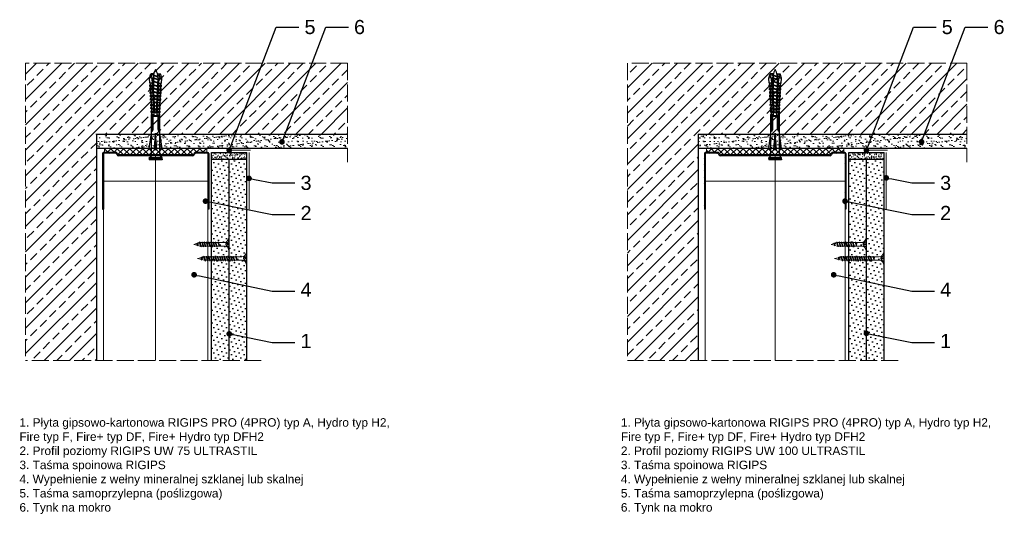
# Model space of a CAD drawing. Header units: millimetres. Extents: x 1963 to 3093, y 411 to 1406.
# Tile 2 of 3: x 2397 to 3093, y 411 to 761. Entities that reach past the tile are written whole.
import ezdxf
from ezdxf import colors
from ezdxf.entities.mleader import LeaderData, LeaderLine
from ezdxf.math import Vec2, Vec3

# ---------------------------------------------------------------- set-up
doc = ezdxf.new("R2010")
doc.units = ezdxf.units.MM
doc.linetypes.add('ACAD_ISO02W100', pattern=[15, 12, -3])
for name, color, linetype, lineweight in [('_ISOVER WELNA', 7, 'BATTING', 9), ('_RIGIPS AKCESORIA', 7, 'Continuous', 18), ('_RIGIPS G-K', 7, 'Continuous', 25), ('_RIGIPS PROFIL', 7, 'Continuous', 18), ('KRESKOWANIE', 7, 'Continuous', 9), ('OPISY', 7, 'Continuous', 9), ('PRZERYWANA', 7, 'ACAD_ISO02W100', 9)]:
    doc.layers.add(name, color=color, linetype=linetype, lineweight=lineweight)
doc.styles.get("Standard").update_dxf_attribs({"font": 'arial.ttf'})
doc.linetypes.add('BATTING', pattern='A,0.00254,-2.54,[134,ltypeshp.shx,S=2.54,R=0,X=-2.54,Y=0],-5.08,[134,ltypeshp.shx,S=2.54,R=180,X=2.54,Y=0],-2.54', length=10.16254)
pattern_1 = [(225, (-108.0073, -338.8293), (1.122532, -3.367596), [0, -3.175])]
pattern_2 = [(225, (3.9, -338.8293), (1.122532, -3.367596), [0, -3.175])]

# ---------------------------------------------------------------- blocks, each defined once
blk = doc.blocks.new('UW 75 ULTRASTIL')
h = blk.add_hatch()
h.set_pattern_fill('ANSI31', color=256, scale=0.5, style=0)
h.paths.add_polyline_path([(-11.93, 0.56), (-11.6, 1.24, -0.286951), (-10.7, 1.8), (10.18, 1.8), (41.3, 1.8, -0.286951), (42.2, 1.24), (42.53, 0.56, 0.286951), (43.43, 0), (52, 0, 0.414214), (52.8, 0.8), (52.8, 40), (52.25, 40), (52.25, 0.8, -0.414214), (52, 0.55), (43.77, 0.55, -0.286951), (42.87, 1.11), (42.54, 1.79, 0.286951), (41.64, 2.35), (-11.04, 2.35, 0.286951), (-11.94, 1.79), (-12.27, 1.11, -0.286951), (-13.17, 0.55), (-21.4, 0.55, -0.414214), (-21.65, 0.8), (-21.65, 40), (-22.2, 40), (-22.2, 0.8, 0.414214), (-21.4, 0), (-12.83, 0, 0.286951)])
for p, q in [((-22.2, 0.8), (-22.2, 40)), ((-22.2, 40), (-21.65, 40)), ((-21.65, 0.8), (-21.65, 40)), ((52.25, 0.8), (52.25, 40)), ((52.8, 40), (52.25, 40)), ((52.8, 0.8), (52.8, 40)), ((-21.4, 0.55), (-13.17, 0.55)), ((-21.4, 0), (-12.83, 0)), ((-12.27, 1.11), (-11.94, 1.79)), ((-11.93, 0.56), (-11.6, 1.24)), ((-11.04, 2.35), (41.64, 2.35)), ((-10.7, 1.8), (41.3, 1.8)), ((42.53, 0.56), (42.2, 1.24)), ((42.87, 1.11), (42.54, 1.79)), ((43.43, 0), (52, 0)), ((43.77, 0.55), (52, 0.55))]:
    blk.add_line(p, q)
for centre, radius, start, end in [((-21.4, 0.8), 0.8, 180, 270), ((-21.4, 0.8), 0.25, 180, 270), ((-13.17, 1.55), 1, 270, 334.04349), ((-12.83, 1), 1, 270, 334.04349), ((-11.04, 1.35), 1, 90, 154.04349), ((-10.7, 0.8), 1, 90, 154.04349), ((41.3, 0.8), 1, 25.95651, 90), ((41.64, 1.35), 1, 25.95651, 90), ((43.43, 1), 1, 205.95651, 270), ((43.77, 1.55), 1, 205.95651, 270), ((52, 0.8), 0.8, 270, 0), ((52, 0.8), 0.25, 270, 0)]:
    blk.add_arc(centre, radius, start, end)
blk = doc.blocks.new('UW 100 ULTRASTIL')
h = blk.add_hatch()
h.set_pattern_fill('ANSI31', color=256, scale=0.5, style=0)
h.paths.add_polyline_path([(166.82, 2.35), (89.14, 2.35, 0.286951), (88.24, 1.79), (87.91, 1.11, -0.286951), (87.01, 0.55), (78.78, 0.55, -0.414214), (78.53, 0.8), (78.53, 40), (77.98, 40), (77.98, 0.8, 0.414214), (78.78, 0), (87.35, 0, 0.286951), (88.25, 0.56), (88.58, 1.24, -0.286951), (89.48, 1.8), (166.48, 1.8, -0.286951), (167.38, 1.24), (167.71, 0.56, 0.286951), (168.61, 0), (177.18, 0, 0.414214), (177.98, 0.8), (177.98, 40), (177.43, 40), (177.43, 0.8, -0.414214), (177.18, 0.55), (168.95, 0.55, -0.286951), (168.05, 1.11), (167.72, 1.79, 0.286951)])
for p, q in [((77.98, 0.8), (77.98, 40)), ((77.98, 40), (78.53, 40)), ((78.53, 0.8), (78.53, 40)), ((177.43, 0.8), (177.43, 40)), ((177.98, 40), (177.43, 40)), ((177.98, 0.8), (177.98, 40)), ((78.78, 0.55), (87.01, 0.55)), ((78.78, 0), (87.35, 0)), ((87.91, 1.11), (88.24, 1.79)), ((88.25, 0.56), (88.58, 1.24)), ((89.14, 2.35), (166.82, 2.35)), ((89.48, 1.8), (166.48, 1.8)), ((167.71, 0.56), (167.38, 1.24)), ((168.05, 1.11), (167.72, 1.79)), ((168.61, 0), (177.18, 0)), ((168.95, 0.55), (177.18, 0.55))]:
    blk.add_line(p, q)
for centre, radius, start, end in [((78.78, 0.8), 0.8, 180, 270), ((78.78, 0.8), 0.25, 180, 270), ((87.01, 1.55), 1, 270, 334.04349), ((87.35, 1), 1, 270, 334.04349), ((89.14, 1.35), 1, 90, 154.04349), ((89.48, 0.8), 1, 90, 154.04349), ((166.48, 0.8), 1, 25.95651, 90), ((166.82, 1.35), 1, 25.95651, 90), ((168.61, 1), 1, 205.95651, 270), ((168.95, 1.55), 1, 205.95651, 270), ((177.18, 0.8), 0.8, 270, 0), ((177.18, 0.8), 0.25, 270, 0)]:
    blk.add_arc(centre, radius, start, end)
blk = doc.blocks.new('TN 25')
at = {"layer": '_RIGIPS AKCESORIA'}
for p, q in [((0, -0.84), (0, 7.16)), ((0, 7.16), (0.46, 7.16)), ((0.46, 7.16), (0.46, 4.78)), ((0.46, 4.78), (0, 4.78)), ((0, 3.5), (1.77, 3.5)), ((0, 2.83), (1.77, 2.83)), ((0.46, 1.64), (0, 1.64)), ((0.46, -0.84), (0.46, 1.64)), ((1.77, 3.5), (1.77, 4.2)), ((1.77, 2.83), (1.77, 2.18)), ((3.02, 4.46), (8.47, 4.46)), ((7.49, 2.01), (3.55, 2.01)), ((7.12, 4.46), (7.12, 3.18)), ((8.03, 2.01), (7.12, 4.46)), ((7.12, 3.18), (7.65, 1.53)), ((7.65, 1.53), (8.03, 2.01)), ((9.41, 2.01), (8.03, 2.01)), ((8.47, 4.46), (8.79, 5)), ((9.61, 1.51), (8.47, 4.46)), ((8.79, 5), (9.93, 2.01)), ((9, 4.46), (10.1, 4.46)), ((9.93, 2.01), (9.61, 1.51)), ((11.04, 2.01), (9.93, 2.01)), ((10.1, 4.46), (10.41, 5)), ((11.23, 1.51), (10.1, 4.46)), ((10.41, 5), (11.56, 2.01)), ((10.62, 4.46), (11.67, 4.46)), ((11.56, 2.01), (11.23, 1.51)), ((12.61, 2.01), (11.56, 2.01)), ((11.67, 4.46), (11.99, 5)), ((12.81, 1.51), (11.67, 4.46)), ((11.99, 5), (13.14, 2.01)), ((12.2, 4.46), (13.21, 4.46)), ((13.14, 2.01), (12.81, 1.51)), ((14.15, 2.01), (13.14, 2.01)), ((13.21, 4.46), (13.52, 5)), ((14.34, 1.51), (13.21, 4.46)), ((13.52, 5), (14.67, 2.01)), ((13.73, 4.46), (14.8, 4.46)), ((14.67, 2.01), (14.34, 1.51)), ((15.74, 2.01), (14.67, 2.01)), ((14.8, 4.46), (15.12, 5)), ((15.94, 1.51), (14.8, 4.46)), ((15.12, 5), (16.26, 2.01)), ((15.33, 4.46), (16.42, 4.46)), ((16.26, 2.01), (15.94, 1.51)), ((17.36, 2.01), (16.26, 2.01)), ((16.42, 4.46), (16.73, 5)), ((17.55, 1.51), (16.42, 4.46)), ((16.73, 5), (17.88, 2.01)), ((16.94, 4.46), (17.99, 4.46)), ((17.88, 2.01), (17.55, 1.51)), ((18.93, 2.01), (17.88, 2.01)), ((17.99, 4.46), (18.31, 5)), ((19.13, 1.51), (17.99, 4.46)), ((18.31, 5), (19.45, 2.01)), ((18.52, 4.46), (19.68, 4.46)), ((19.45, 2.01), (19.13, 1.51)), ((19.45, 2.01), (20.62, 2.01)), ((19.68, 4.46), (20, 5)), ((20.82, 1.51), (19.68, 4.46)), ((20, 5), (21.14, 2.01)), ((20.21, 4.46), (20.7, 4.46)), ((20.7, 4.46), (22.28, 3.98)), ((21.14, 2.01), (20.82, 1.51)), ((21.14, 2.01), (21.81, 2.12)), ((21.85, 1.83), (21.67, 3.28)), ((21.67, 3.28), (22.14, 2.4)), ((22.14, 2.4), (21.85, 1.83)), ((22.7, 2.36), (22.14, 2.4)), ((22.28, 3.98), (22.56, 4.37)), ((22.7, 2.36), (22.28, 3.98)), ((22.56, 4.37), (23.03, 2.71)), ((23.03, 2.71), (22.7, 2.36)), ((22.71, 3.85), (25, 3.24)), ((25, 3.24), (23.03, 2.71)), ((0, -0.84), (0.46, -0.84))]:
    blk.add_line(p, q, dxfattribs=at)
for centre, major_axis, ratio, start_param, end_param in [((3.09, 7.67), (0.17, 3.2), 0.826134, 1.773653, 3.180586), ((-0.04, 0.9), (0, 3.93), 0.848176, -0.720942, -0.151112), ((3.37, -1.57), (0.28, 3.57), 0.832181, 0.035984, 1.430787), ((-2.73, 15.91), (0, 14.76), 0.848176, 3.399396, 3.475072), ((0.59, 4.62), (0, 2.81), 0.848176, 3.475072, 3.862535), ((1.66, 3.18), (0, 0.895), 0.848176, -1.552777, -0.720942), ((1.66, 3.18), (0, 0.895), 0.848176, 3.862535, 4.730408)]:
    blk.add_ellipse(centre, major_axis=major_axis, ratio=ratio, start_param=start_param, end_param=end_param, dxfattribs=at)
blk = doc.blocks.new('TN 35')
at = {"layer": '_RIGIPS AKCESORIA'}
for p, q in [((0, -0.84), (0, 7.16)), ((0, 7.16), (0.46, 7.16)), ((0.46, 7.16), (0.46, 4.78)), ((0.46, 4.78), (0, 4.78)), ((0, 3.5), (1.77, 3.5)), ((0, 2.83), (1.77, 2.83)), ((0.46, 1.64), (0, 1.64)), ((0.46, -0.84), (0.46, 1.64)), ((1.77, 3.5), (1.77, 4.2)), ((1.77, 2.83), (1.77, 2.18)), ((3.02, 4.46), (8.47, 4.46)), ((7.49, 2.01), (3.55, 2.01)), ((7.12, 4.46), (7.12, 3.18)), ((8.03, 2.01), (7.12, 4.46)), ((7.12, 3.18), (7.65, 1.53)), ((7.65, 1.53), (8.03, 2.01)), ((9.41, 2.01), (8.03, 2.01)), ((8.47, 4.46), (8.79, 5)), ((9.61, 1.51), (8.47, 4.46)), ((8.79, 5), (9.93, 2.01)), ((9, 4.46), (10.1, 4.46)), ((9.93, 2.01), (9.61, 1.51)), ((11.04, 2.01), (9.93, 2.01)), ((10.1, 4.46), (10.41, 5)), ((11.23, 1.51), (10.1, 4.46)), ((10.41, 5), (11.56, 2.01)), ((10.62, 4.46), (11.67, 4.46)), ((11.56, 2.01), (11.23, 1.51)), ((12.61, 2.01), (11.56, 2.01)), ((11.67, 4.46), (11.99, 5)), ((12.81, 1.51), (11.67, 4.46)), ((11.99, 5), (13.14, 2.01)), ((12.2, 4.46), (13.21, 4.46)), ((13.14, 2.01), (12.81, 1.51)), ((14.15, 2.01), (13.14, 2.01)), ((13.21, 4.46), (13.52, 5)), ((14.34, 1.51), (13.21, 4.46)), ((13.52, 5), (14.67, 2.01)), ((13.73, 4.46), (14.8, 4.46)), ((14.67, 2.01), (14.34, 1.51)), ((15.74, 2.01), (14.67, 2.01)), ((14.8, 4.46), (15.12, 5)), ((15.94, 1.51), (14.8, 4.46)), ((15.12, 5), (16.26, 2.01)), ((15.33, 4.46), (16.42, 4.46)), ((16.26, 2.01), (15.94, 1.51)), ((17.36, 2.01), (16.26, 2.01)), ((16.42, 4.46), (16.73, 5)), ((17.55, 1.51), (16.42, 4.46)), ((16.73, 5), (17.88, 2.01)), ((16.94, 4.46), (17.99, 4.46)), ((17.88, 2.01), (17.55, 1.51)), ((18.93, 2.01), (17.84, 2.01)), ((17.99, 4.46), (18.31, 5)), ((19.13, 1.51), (17.99, 4.46)), ((18.31, 5), (19.45, 2.01)), ((18.52, 4.46), (19.57, 4.46)), ((19.45, 2.01), (19.13, 1.51)), ((20.51, 2.01), (19.41, 2.01)), ((19.57, 4.46), (19.88, 5)), ((20.7, 1.51), (19.57, 4.46)), ((19.88, 5), (21.03, 2.01)), ((20.09, 4.46), (21.14, 4.46)), ((21.03, 2.01), (20.7, 1.51)), ((22.08, 2.01), (20.99, 2.01)), ((21.14, 4.46), (21.46, 5)), ((22.28, 1.51), (21.14, 4.46)), ((21.46, 5), (22.6, 2.01)), ((21.67, 4.46), (22.72, 4.46)), ((22.6, 2.01), (22.28, 1.51)), ((23.66, 2.01), (22.56, 2.01)), ((22.72, 4.46), (23.03, 5)), ((23.85, 1.51), (22.72, 4.46)), ((23.03, 5), (24.18, 2.01)), ((23.24, 4.46), (24.29, 4.46)), ((24.18, 2.01), (23.85, 1.51)), ((25.23, 2.01), (24.14, 2.01)), ((24.29, 4.46), (24.61, 5)), ((25.43, 1.51), (24.29, 4.46)), ((24.61, 5), (25.75, 2.01)), ((24.81, 4.46), (25.87, 4.46)), ((25.75, 2.01), (25.43, 1.51)), ((26.81, 2.01), (25.71, 2.01)), ((25.87, 4.46), (26.18, 5)), ((27, 1.51), (25.87, 4.46)), ((26.18, 5), (27.33, 2.01)), ((26.39, 4.46), (27.44, 4.46)), ((27.33, 2.01), (27, 1.51)), ((28.38, 2.01), (27.33, 2.01)), ((27.44, 4.46), (27.76, 5)), ((28.58, 1.51), (27.44, 4.46)), ((27.76, 5), (28.9, 2.01)), ((27.96, 4.46), (29.13, 4.46)), ((28.9, 2.01), (28.58, 1.51)), ((28.9, 2.01), (30.07, 2.01)), ((29.13, 4.46), (29.45, 5)), ((30.27, 1.51), (29.13, 4.46)), ((29.45, 5), (30.59, 2.01)), ((29.65, 4.46), (30.15, 4.46)), ((30.15, 4.46), (31.73, 3.98)), ((30.59, 2.01), (30.27, 1.51)), ((30.59, 2.01), (31.26, 2.12)), ((31.3, 1.83), (31.12, 3.28)), ((31.12, 3.28), (31.59, 2.4)), ((31.59, 2.4), (31.3, 1.83)), ((32.15, 2.36), (31.59, 2.4)), ((31.73, 3.98), (32.01, 4.37)), ((32.15, 2.36), (31.73, 3.98)), ((32.01, 4.37), (32.48, 2.71)), ((32.48, 2.71), (32.15, 2.36)), ((32.16, 3.85), (35, 3.24)), ((35, 3.24), (32.48, 2.71)), ((0, -0.84), (0.46, -0.84))]:
    blk.add_line(p, q, dxfattribs=at)
for centre, major_axis, ratio, start_param, end_param in [((3.09, 7.67), (0.17, 3.2), 0.826134, 1.773653, 3.180586), ((-0.04, 0.9), (0, 3.93), 0.848176, -0.720942, -0.151112), ((3.37, -1.57), (0.28, 3.57), 0.832181, 0.035984, 1.430787), ((-2.73, 15.91), (0, 14.76), 0.848176, 3.399396, 3.475072), ((0.59, 4.62), (0, 2.81), 0.848176, 3.475072, 3.862535), ((1.66, 3.18), (0, 0.895), 0.848176, -1.552777, -0.720942), ((1.66, 3.18), (0, 0.895), 0.848176, 3.862535, 4.730408)]:
    blk.add_ellipse(centre, major_axis=major_axis, ratio=ratio, start_param=start_param, end_param=end_param, dxfattribs=at)
blk = doc.blocks.new('kolek rozprezny komplet 60')
for p, q in [((390.66, 217.01), (390.76, 218.91)), ((393.15, 216.88), (390.66, 217.01)), ((393.75, 218.75), (390.71, 217.96)), ((393.81, 219.85), (390.76, 218.91)), ((391.67, 216.95), (392.67, 216.95)), ((392.67, 216.95), (391.67, 213.95)), ((392.67, 216.95), (392.07, 213.95)), ((393.07, 216.95), (392.07, 213.95)), ((392.67, 216.95), (393.04, 217.45)), ((393.07, 216.95), (393.04, 217.45)), ((393.07, 216.95), (394.67, 216.95)), ((394.67, 216.95), (393.67, 213.95)), ((393.68, 217.35), (393.81, 219.85)), ((417.38, 216.11), (393.68, 217.35)), ((420.47, 216.55), (393.71, 217.95)), ((397.41, 219.66), (393.81, 219.85)), ((394.67, 216.95), (394.07, 213.95)), ((395.07, 216.95), (394.07, 213.95)), ((394.67, 216.95), (394.92, 217.29)), ((395.07, 216.95), (395.05, 217.28)), ((395.07, 216.95), (397.07, 216.95)), ((397.07, 216.95), (396.07, 213.95)), ((397.07, 216.95), (396.47, 213.95)), ((397.47, 216.95), (396.47, 213.95)), ((397.07, 216.95), (397.23, 217.17)), ((397.31, 217.76), (397.41, 219.66)), ((397.47, 216.95), (397.46, 217.16)), ((397.47, 216.95), (399.47, 216.95)), ((397.67, 217.14), (397.71, 217.74)), ((399, 219.58), (397.82, 218.98)), ((398.47, 217.1), (398.5, 217.7)), ((399.47, 216.95), (398.47, 213.95)), ((399.47, 216.95), (398.87, 213.95)), ((399.87, 216.95), (398.87, 213.95)), ((398.9, 217.68), (399, 219.58)), ((399.8, 219.54), (399, 219.58)), ((399.47, 216.95), (399.55, 217.05)), ((399.7, 217.64), (399.8, 219.54)), ((399.87, 216.95), (399.87, 217.03)), ((399.87, 216.95), (401.38, 216.95)), ((400.07, 217.02), (400.1, 217.62)), ((401.4, 219.45), (400.22, 218.85)), ((400.87, 216.98), (400.9, 217.58)), ((401.87, 216.92), (400.87, 213.95)), ((401.87, 216.92), (401.27, 213.95)), ((402.26, 216.9), (401.27, 213.95)), ((401.3, 217.56), (401.4, 219.45)), ((402.2, 219.41), (401.4, 219.45)), ((402.1, 217.51), (402.2, 219.41)), ((402.47, 216.89), (402.5, 217.49)), ((403.8, 219.33), (402.61, 218.72)), ((403.27, 216.85), (403.3, 217.45)), ((404.22, 216.8), (403.31, 214.05)), ((403.7, 217.43), (403.8, 219.33)), ((404.24, 216.8), (403.7, 214.07)), ((404.62, 216.78), (403.72, 214.07)), ((404.6, 219.29), (403.8, 219.33)), ((404.5, 217.39), (404.6, 219.29)), ((404.86, 216.77), (404.9, 217.37)), ((406.19, 219.2), (405.01, 218.6)), ((405.66, 216.73), (405.69, 217.32)), ((406.58, 216.68), (405.75, 214.18)), ((406.09, 217.3), (406.19, 219.2)), ((406.62, 216.68), (406.12, 214.2)), ((406.98, 216.66), (406.16, 214.2)), ((406.99, 219.16), (406.19, 219.2)), ((406.89, 217.26), (406.99, 219.16)), ((407.26, 216.64), (407.29, 217.24)), ((408.59, 219.08), (407.41, 218.47)), ((408.06, 216.6), (408.09, 217.2)), ((408.94, 216.55), (408.19, 214.31)), ((408.49, 217.18), (408.59, 219.08)), ((408.99, 216.55), (408.55, 214.33)), ((409.39, 219.03), (408.59, 219.08)), ((409.34, 216.53), (408.6, 214.33)), ((409.29, 217.14), (409.39, 219.03)), ((409.66, 216.52), (409.69, 217.12)), ((410.99, 218.95), (409.8, 218.35)), ((410.46, 216.47), (410.49, 217.07)), ((411.3, 216.43), (410.64, 214.44)), ((410.89, 217.05), (410.99, 218.95)), ((411.37, 216.43), (410.98, 214.45)), ((411.69, 216.41), (411.04, 214.46)), ((412.59, 218.87), (411.4, 218.26)), ((412.05, 216.39), (412.09, 216.99)), ((412.49, 216.97), (412.59, 218.87)), ((413.38, 218.82), (412.59, 218.87)), ((412.85, 216.35), (412.89, 216.95)), ((413.66, 216.31), (413.08, 214.56)), ((413.28, 216.93), (413.38, 218.82)), ((413.75, 216.3), (413.4, 214.58)), ((414.05, 216.29), (413.49, 214.58)), ((414.98, 218.74), (413.8, 218.14)), ((414.45, 216.27), (414.48, 216.86)), ((414.88, 216.84), (414.98, 218.74)), ((415.78, 218.7), (414.98, 218.74)), ((415.25, 216.22), (415.28, 216.82)), ((416.02, 216.18), (415.52, 214.69)), ((415.68, 216.8), (415.78, 218.7)), ((416.12, 216.18), (415.83, 214.71)), ((416.41, 216.16), (415.93, 214.71)), ((417.38, 218.62), (416.2, 218.01)), ((417.28, 216.72), (417.38, 218.62)), ((418.18, 218.57), (417.38, 218.62)), ((418.08, 216.68), (418.18, 218.57)), ((419.78, 218.49), (418.59, 217.89)), ((419.68, 216.59), (419.78, 218.49)), ((430.17, 217.15), (419.71, 217.15)), ((431.37, 217.95), (419.75, 217.95)), ((448.67, 218.45), (419.77, 218.45)), ((420.47, 217.15), (420.47, 213.75)), ((420.67, 217.15), (420.67, 213.75)), ((420.87, 217.15), (420.87, 213.75)), ((443.47, 219.95), (432.8, 218.45)), ((444.34, 216.37), (432.8, 215.45)), ((443.47, 218.45), (443.47, 219.95)), ((443.47, 219.95), (444.34, 218.45)), ((444.34, 216.37), (443.47, 215.45)), ((444.34, 214.53), (444.34, 216.37)), ((450.17, 219.95), (448.67, 218.45)), ((448.67, 218.45), (448.67, 212.45)), ((448.67, 216.95), (448.67, 213.95)), ((450.17, 219.95), (450.17, 210.95)), ((450.67, 219.95), (450.17, 219.95)), ((450.67, 219.95), (450.67, 210.95)), ((450.67, 219.35), (451.17, 219.95)), ((451.17, 219.95), (451.67, 219.95)), ((451.17, 219.95), (451.17, 210.95)), ((451.67, 219.95), (451.67, 210.95)), ((393.15, 214.02), (390.66, 213.89)), ((390.66, 213.89), (390.76, 211.99)), ((393.75, 212.15), (390.71, 212.94)), ((393.81, 211.05), (390.76, 211.99)), ((391.67, 213.95), (391.71, 213.45)), ((391.71, 213.45), (392.07, 213.95)), ((392.07, 213.95), (393.67, 213.95)), ((393.67, 213.95), (393.7, 213.55)), ((417.38, 214.79), (393.68, 213.55)), ((393.68, 213.55), (393.81, 211.05)), ((420.47, 214.35), (393.71, 212.95)), ((393.78, 213.55), (394.07, 213.95)), ((397.41, 211.24), (393.81, 211.05)), ((394.07, 213.95), (396.07, 213.95)), ((396.07, 213.95), (396.09, 213.67)), ((396.28, 213.68), (396.47, 213.95)), ((396.47, 213.95), (398.47, 213.95)), ((397.31, 213.14), (397.41, 211.24)), ((397.67, 213.76), (397.71, 213.16)), ((399, 211.32), (397.82, 211.93)), ((398.47, 213.95), (398.48, 213.8)), ((398.47, 213.8), (398.5, 213.2)), ((398.77, 213.81), (398.87, 213.95)), ((398.87, 213.95), (400.87, 213.95)), ((398.9, 213.22), (399, 211.32)), ((399.8, 211.36), (399, 211.32)), ((399.7, 213.26), (399.8, 211.36)), ((400.07, 213.88), (400.1, 213.28)), ((401.4, 211.45), (400.22, 212.05)), ((400.87, 213.95), (400.88, 213.92)), ((400.87, 213.92), (400.9, 213.32)), ((401.27, 213.95), (401.38, 213.95)), ((401.27, 213.94), (401.27, 213.95)), ((401.3, 213.35), (401.4, 211.45)), ((402.2, 211.49), (401.4, 211.45)), ((402.1, 213.39), (402.2, 211.49)), ((402.47, 214.01), (402.5, 213.41)), ((403.8, 211.57), (402.61, 212.18)), ((403.27, 214.05), (403.3, 213.45)), ((403.7, 213.47), (403.8, 211.57)), ((404.6, 211.62), (403.8, 211.57)), ((404.5, 213.51), (404.6, 211.62)), ((404.86, 214.13), (404.9, 213.53)), ((406.19, 211.7), (405.01, 212.3)), ((405.66, 214.17), (405.69, 213.58)), ((406.09, 213.6), (406.19, 211.7)), ((406.99, 211.74), (406.19, 211.7)), ((406.89, 213.64), (406.99, 211.74)), ((407.26, 214.26), (407.29, 213.66)), ((408.59, 211.82), (407.41, 212.43)), ((408.06, 214.3), (408.09, 213.7)), ((408.49, 213.72), (408.59, 211.82)), ((409.39, 211.87), (408.59, 211.82)), ((409.29, 213.76), (409.39, 211.87)), ((409.66, 214.38), (409.69, 213.79)), ((410.99, 211.95), (409.8, 212.55)), ((410.46, 214.43), (410.49, 213.83)), ((410.89, 213.85), (410.99, 211.95)), ((412.59, 212.03), (411.4, 212.64)), ((412.05, 214.51), (412.09, 213.91)), ((412.49, 213.93), (412.59, 212.03)), ((413.38, 212.08), (412.59, 212.03)), ((412.85, 214.55), (412.89, 213.95)), ((413.28, 213.97), (413.38, 212.08)), ((414.98, 212.16), (413.8, 212.76)), ((414.45, 214.64), (414.48, 214.04)), ((414.88, 214.06), (414.98, 212.16)), ((415.78, 212.2), (414.98, 212.16)), ((415.25, 214.68), (415.28, 214.08)), ((415.68, 214.1), (415.78, 212.2)), ((417.38, 212.29), (416.2, 212.89)), ((417.28, 214.18), (417.38, 212.29)), ((418.18, 212.33), (417.38, 212.29)), ((418.22, 215.58), (418.01, 214.95)), ((418.08, 214.22), (418.18, 212.33)), ((419.78, 212.41), (418.59, 213.01)), ((419.68, 214.31), (419.78, 212.41)), ((430.17, 213.75), (419.71, 213.75)), ((431.37, 212.95), (419.75, 212.95)), ((448.67, 212.45), (419.77, 212.45)), ((432.8, 215.45), (443.47, 215.45)), ((444.34, 214.53), (432.8, 215.45)), ((443.47, 210.95), (432.8, 212.45)), ((444.34, 214.53), (443.47, 215.45)), ((443.47, 212.45), (443.47, 210.95)), ((443.47, 210.95), (444.34, 212.45)), ((450.17, 210.95), (448.67, 212.45)), ((450.67, 210.95), (450.17, 210.95)), ((450.67, 211.55), (451.17, 210.95)), ((451.17, 210.95), (451.67, 210.95))]:
    blk.add_line(p, q)
for centre, radius, start, end in [((393.41, 206.24), 10.85, 99.20383, 121.90826), ((393.65, 216.85), 0.5, 87, 177), ((397.68, 219.24), 0.3, 177, 297), ((400.08, 219.12), 0.3, 177, 297), ((402.48, 218.99), 0.3, 177, 297), ((404.87, 218.87), 0.3, 177, 297), ((407.27, 218.74), 0.3, 177, 297), ((409.67, 218.61), 0.3, 177, 297), ((411.27, 218.53), 0.3, 177, 297), ((413.66, 218.41), 0.3, 177, 297), ((416.06, 218.28), 0.3, 177, 297), ((417.55, 215.45), 0.682, 255.86037, 104.13858), ((418.46, 218.15), 0.3, 177, 297), ((422.67, 216.95), 1, 90, 168.46304), ((430.17, 218.45), 1.3, 270, 0), ((393.41, 224.66), 10.85, 238.09174, 260.79617), ((393.65, 214.05), 0.5, 183, 273), ((397.68, 211.66), 0.3, 63, 183), ((400.08, 211.78), 0.3, 63, 183), ((402.48, 211.91), 0.3, 63, 183), ((404.87, 212.03), 0.3, 63, 183), ((407.27, 212.16), 0.3, 63, 183), ((409.67, 212.29), 0.3, 63, 183), ((411.27, 212.37), 0.3, 63, 183), ((413.66, 212.5), 0.3, 63, 183), ((416.06, 212.62), 0.3, 63, 183), ((418.46, 212.75), 0.3, 63, 183), ((422.67, 213.95), 1, 191.53696, 270), ((430.17, 212.45), 1.3, 0, 90)]:
    blk.add_arc(centre, radius, start, end)
blk = doc.blocks.new('_Dot')
at = {"color": 0, "linetype": 'ByBlock', "lineweight": -2}
blk.add_line((-0.5, 0), (-1, 0), dxfattribs=at)
at = {"color": 0, "linetype": 'ByBlock', "const_width": 0.5}
blk.add_lwpolyline([(-0.25, 0, 1), (0.25, 0, 1)], format="xyb", close=True, dxfattribs=at)

msp = doc.modelspace()

# ---------------------------------------------------------------- hatches: boundary and pattern name
at = {"layer": '_RIGIPS G-K'}
h = msp.add_hatch(dxfattribs=at)
h.set_pattern_fill('AR-SAND', color=256, scale=0.05, angle=180, style=0)
h.set_pattern_definition([(217.5, (4445.5426, 1793.3063), (0.0800016, -2.4470662), [0, -1.9304, 0, -2.159, 0, -2.06375]), (187.5, (4445.5426, 1793.3063), (-2.2476164, -3.5841255), [0, -1.0414, 0, -1.7399, 0, -0.66675]), (147.5, (4447.1047, 1793.3063), (-3.9549619, -0.007186), [0, -0.635, 0, -2.286, 0, -2.9845]), (137.5, (4447.1047, 1793.3063), (-3.8177823, -1.1146466), [0, -0.3175, 0, -1.4986, 0, -1.7145])])
h.paths.add_polyline_path([(2532.77, 662.24), (2557.77, 662.24), (2557.77, 667.24), (2532.77, 667.24)])
h = msp.add_hatch(dxfattribs=at)
h.set_pattern_fill('DOTS', color=256, scale=2, angle=225, style=0)
h.set_pattern_definition(pattern_1)
h.paths.add_polyline_path([(2532.77, 520.24), (2545.27, 520.24), (2545.27, 662.24), (2532.77, 662.24)])
h = msp.add_hatch(dxfattribs=at)
h.set_pattern_fill('DOTS', color=256, scale=2, angle=225, style=0)
h.set_pattern_definition(pattern_1)
h.paths.add_polyline_path([(2545.27, 520.24), (2557.77, 520.24), (2557.77, 662.24), (2545.27, 662.24)])
h = msp.add_hatch(dxfattribs=at)
h.set_pattern_fill('AR-SAND', color=256, scale=0.05, angle=180, style=0)
h.set_pattern_definition([(217.5, (5209.4498, 1793.3063), (0.0800016, -2.4470662), [0, -1.9304, 0, -2.159, 0, -2.06375]), (187.5, (5209.4498, 1793.3063), (-2.2476164, -3.5841255), [0, -1.0414, 0, -1.7399, 0, -0.66675]), (147.5, (5211.012, 1793.3063), (-3.9549619, -0.007186), [0, -0.635, 0, -2.286, 0, -2.9845]), (137.5, (5211.012, 1793.3063), (-3.8177823, -1.1146466), [0, -0.3175, 0, -1.4986, 0, -1.7145])])
h.paths.add_polyline_path([(2983.17, 662.24), (3008.17, 662.24), (3008.17, 667.24), (2983.17, 667.24)])
h = msp.add_hatch(dxfattribs=at)
h.set_pattern_fill('DOTS', color=256, scale=2, angle=225, style=0)
h.set_pattern_definition(pattern_2)
h.paths.add_polyline_path([(2983.17, 520.24), (2995.67, 520.24), (2995.67, 662.24), (2983.17, 662.24)])
h = msp.add_hatch(dxfattribs=at)
h.set_pattern_fill('DOTS', color=256, scale=2, angle=225, style=0)
h.set_pattern_definition(pattern_2)
h.paths.add_polyline_path([(2995.67, 520.24), (3008.17, 520.24), (3008.17, 662.24), (2995.67, 662.24)])
at = {"layer": 'KRESKOWANIE'}
h = msp.add_hatch(dxfattribs=at)
h.set_pattern_fill('ANSI33', color=256, scale=2, style=0)
h.set_pattern_definition([(45, (-111.907, -335.829), (-8.980256, 8.980256), []), (45, (-102.927, -335.829), (-8.980256, 8.980256), [6.35, -3.175])])
h.paths.add_polyline_path([(2628.87, 730.24), (2401.37, 730.24), (2401.37, 520.24), (2451.37, 520.24), (2451.37, 680.24), (2628.87, 680.24)])
h = msp.add_hatch(dxfattribs=at)
h.set_pattern_fill('ANSI33', color=256, scale=2, style=0)
h.set_pattern_definition([(45, (0, -335.829), (-8.980256, 8.980256), []), (45, (8.98, -335.829), (-8.980256, 8.980256), [6.35, -3.175])])
h.paths.add_polyline_path([(3066.77, 730.24), (2826.77, 730.24), (2826.77, 520.24), (2876.77, 520.24), (2876.77, 680.24), (3066.77, 680.24)])
h = msp.add_hatch(dxfattribs=at)
h.set_pattern_fill('AR-SAND', color=256, scale=0.1, style=0)
h.set_pattern_definition([(37.5, (-111.9073, -643.8902), (-0.160003, 4.8941324), [0, -3.8608, 0, -4.318, 0, -4.1275]), (7.5, (-111.907, -643.89), (4.495233, 7.168251), [0, -2.0828, 0, -3.4798, 0, -1.3335]), (327.5, (-115.0315, -643.8902), (7.909924, 0.014372), [0, -1.27, 0, -4.572, 0, -5.969]), (317.5, (-115.0315, -643.89), (7.635565, 2.229293), [0, -0.635, 0, -2.9972, 0, -3.429])])
h.paths.add_polyline_path([(2451.37, 680.24), (2451.37, 670.24), (2628.87, 670.24), (2628.87, 680.24)])
h = msp.add_hatch(dxfattribs=at)
h.set_pattern_fill('AR-SAND', color=256, scale=0.1, style=0)
h.set_pattern_definition([(37.5, (326, -643.8902), (-0.160003, 4.8941324), [0, -3.8608, 0, -4.318, 0, -4.1275]), (7.5, (326, -643.89), (4.495233, 7.168251), [0, -2.0828, 0, -3.4798, 0, -1.3335]), (327.5, (322.876, -643.8902), (7.909924, 0.014372), [0, -1.27, 0, -4.572, 0, -5.969]), (317.5, (322.876, -643.89), (7.635565, 2.229293), [0, -0.635, 0, -2.9972, 0, -3.429])])
h.paths.add_polyline_path([(2876.77, 680.24), (2876.77, 670.24), (3066.77, 670.24), (3066.77, 680.24)])
h = msp.add_hatch(dxfattribs=at)
h.set_pattern_fill('ANSI37', color=256, angle=270, style=0)
h.set_pattern_definition([(315, (4444.0426, 2104.3673), (2.245064, 2.245064), []), (45, (4444.0426, 2104.3673), (-2.245064, 2.245064), [])])
h.paths.add_polyline_path([(2457.17, 667.24), (2465.14, 667.24, -0.286951), (2466.04, 666.68), (2466.37, 666, 0.286951), (2467.27, 665.44), (2519.27, 665.44, 0.286951), (2520.17, 666), (2520.49, 666.68, -0.286951), (2521.39, 667.24), (2529.37, 667.24), (2529.37, 670.24), (2457.17, 670.24)])
h = msp.add_hatch(dxfattribs=at)
h.set_pattern_fill('ANSI37', color=256, angle=270, style=0)
h.set_pattern_definition([(315, (4881.9498, 2104.3673), (2.245064, 2.245064), []), (45, (4881.9498, 2104.3673), (-2.245064, 2.245064), [])])
h.paths.add_polyline_path([(2891.45, 666.68), (2891.78, 666, 0.286951), (2892.68, 665.44), (2969.67, 665.44, 0.286951), (2970.57, 666), (2970.9, 666.68, -0.286951), (2971.8, 667.24), (2979.77, 667.24), (2979.77, 670.24), (2882.57, 670.24), (2882.57, 667.24), (2890.55, 667.24, -0.286951)])

# ---------------------------------------------------------------- linework, layer by layer
for p, q in [((2451.37, 680.24), (2451.37, 520.24)), ((2451.37, 680.24), (2628.87, 680.24)), ((2876.77, 680.24), (2876.77, 520.24)), ((2876.77, 680.24), (3066.77, 680.24)), ((2451.37, 670.24), (2628.87, 670.24)), ((2876.77, 670.24), (3066.77, 670.24))]:
    msp.add_line(p, q)
at = {"layer": '_ISOVER WELNA', "ltscale": 3.6}
msp.add_line((2493.27, 520.24), (2493.27, 664.89), dxfattribs=at)
at = {"layer": '_ISOVER WELNA', "ltscale": 4.8}
msp.add_line((2931.17, 520.24), (2931.17, 664.89), dxfattribs=at)
at = {"layer": '_RIGIPS AKCESORIA'}
for p, q in [((2545.27, 668.74), (2560.27, 668.74)), ((2995.67, 668.74), (3010.67, 668.74)), ((2559.27, 667.24), (2559.27, 627.24)), ((3009.67, 667.24), (3009.67, 627.24))]:
    msp.add_line(p, q, dxfattribs=at)
at = {"layer": '_RIGIPS G-K'}
for p, q in [((2532.77, 520.24), (2532.77, 667.24)), ((2532.77, 667.24), (2557.77, 667.24)), ((2557.77, 662.24), (2532.77, 662.24)), ((2545.27, 520.24), (2545.27, 662.24)), ((2557.77, 520.24), (2557.77, 667.24)), ((2983.17, 520.24), (2983.17, 667.24)), ((2983.17, 667.24), (3008.17, 667.24)), ((3008.17, 662.24), (2983.17, 662.24)), ((2995.67, 520.24), (2995.67, 662.24)), ((3008.17, 520.24), (3008.17, 667.24))]:
    msp.add_line(p, q, dxfattribs=at)
at = {"layer": '_RIGIPS PROFIL', "lineweight": 9}
for p, q in [((2456.37, 646.84), (2530.17, 646.84)), ((2456.37, 520.24), (2456.37, 646.84)), ((2530.17, 520.24), (2530.17, 646.84)), ((2881.77, 646.84), (2980.57, 646.84)), ((2881.77, 520.24), (2881.77, 646.84)), ((2980.57, 520.24), (2980.57, 646.84))]:
    msp.add_line(p, q, dxfattribs=at)
at = {"layer": 'KRESKOWANIE'}
for p, q in [((2457.17, 667.24), (2457.17, 670.24)), ((2529.37, 667.24), (2529.37, 670.24)), ((2882.57, 667.24), (2882.57, 670.24)), ((2979.77, 667.24), (2979.77, 670.24))]:
    msp.add_line(p, q, dxfattribs=at)
at = {"layer": 'PRZERYWANA'}
for p, q in [((2628.87, 730.24), (2401.37, 730.24)), ((2401.37, 730.24), (2401.37, 520.24)), ((2628.87, 730.24), (2628.87, 660.24)), ((3066.77, 730.24), (2826.77, 730.24)), ((2826.77, 730.24), (2826.77, 520.24)), ((3066.77, 730.24), (3066.77, 660.24)), ((3066.77, 730.24), (3066.77, 660.24)), ((3066.77, 730.24), (3066.77, 660.24)), ((2567.77, 520.24), (2401.37, 520.24)), ((3018.17, 520.24), (2826.77, 520.24))]:
    msp.add_line(p, q, dxfattribs=at)

# ---------------------------------------------------------------- block references
for name, p, rotation in [('kolek rozprezny komplet 60', (2277.82, 1113.56), 270), ('kolek rozprezny komplet 60', (2715.72, 1113.56), 270), ('UW 75 ULTRASTIL', (2508.57, 667.24), 180), ('UW 100 ULTRASTIL', (3059.15, 667.24), 180)]:
    msp.add_blockref(name, p, dxfattribs=dict(rotation=rotation))
at = {"layer": '_RIGIPS AKCESORIA', "rotation": 180}
for name, p in [('TN 25', (2545.27, 605.48)), ('TN 25', (2995.67, 605.48)), ('TN 35', (2557.77, 595.48)), ('TN 35', (3008.17, 595.48))]:
    msp.add_blockref(name, p, dxfattribs=at)

# ---------------------------------------------------------------- texts
at = {"char_height": 6, "attachment_point": 1}
for s, insert, width in [('1. Płyta gipsowo-kartonowa RIGIPS PRO (4PRO) typ A, Hydro typ H2, Fire typ F, Fire+ typ DF, Fire+ Hydro typ DFH2\\P2. Profil poziomy RIGIPS UW 75 ULTRASTIL\\P3. Taśma spoinowa RIGIPS\\P4. Wypełnienie z wełny mineralnej szklanej lub skalnej\\P5. Taśma samoprzylepna (poślizgowa)\\P6. Tynk na mokro', (2397.01, 479.39), 262.453), ('1. Płyta gipsowo-kartonowa RIGIPS PRO (4PRO) typ A, Hydro typ H2, Fire typ F, Fire+ typ DF, Fire+ Hydro typ DFH2\\P2. Profil poziomy RIGIPS UW 100 ULTRASTIL\\P3. Taśma spoinowa RIGIPS\\P4. Wypełnienie z wełny mineralnej szklanej lub skalnej\\P5. Taśma samoprzylepna (poślizgowa)\\P6. Tynk na mokro', (2822.12, 479.39), 264.3906)]:
    msp.add_mtext(s, dxfattribs=dict(at, insert=insert, width=width))

# ---------------------------------------------------------------- leaders
at = {"layer": 'OPISY'}
ml = msp.add_multileader_mtext('Standard', dxfattribs=at)
ml.set_content('5', color=256)
ml.set_leader_properties()
ml.set_arrow_properties(name='DOT')
ml.build(insert=Vec2(0, 0))
ctx = ml.context
ctx.base_point, ctx.char_height, ctx.landing_gap_size, ctx.plane_origin = Vec3(2594.5, 755.78), 10, 4, Vec3(2401.92, 899.44)
notes = []
notes.append((ctx, [(0, (1, 1, 0), (2578.5, 755.78), (1, 0), 16, [(0, [(2545.27, 668.74)], 0, [])])]))
ctx.mtext.insert, ctx.mtext.flow_direction = Vec3(2598.5, 760.87), 5
ml = msp.add_multileader_mtext('Standard', dxfattribs=at)
ml.set_content('6', color=256)
ml.set_leader_properties()
ml.set_arrow_properties(name='DOT')
ml.build(insert=Vec2(0, 0))
ctx = ml.context
ctx.base_point, ctx.char_height, ctx.landing_gap_size, ctx.plane_origin = Vec3(2629.5, 755.78), 10, 4, Vec3(2436.91, 899.44)
notes.append((ctx, [(0, (1, 1, 0), (2613.5, 755.78), (1, 0), 16, [(0, [(2582.58, 674.69)], 0, [])])]))
ctx.mtext.insert, ctx.mtext.flow_direction = Vec3(2633.5, 760.87), 5
ml = msp.add_multileader_mtext('Standard', dxfattribs=at)
ml.set_content('5', color=256)
ml.set_leader_properties()
ml.set_arrow_properties(name='DOT')
ml.build(insert=Vec2(0, 0))
ctx = ml.context
ctx.base_point, ctx.char_height, ctx.landing_gap_size, ctx.plane_origin = Vec3(3044.91, 755.78), 10, 4, Vec3(2852.32, 899.44)
notes.append((ctx, [(0, (1, 1, 0), (3028.91, 755.78), (1, 0), 16, [(0, [(2995.67, 668.74)], 0, [])])]))
ctx.mtext.insert, ctx.mtext.flow_direction = Vec3(3048.91, 760.87), 5
ml = msp.add_multileader_mtext('Standard', dxfattribs=at)
ml.set_content('6', color=256)
ml.set_leader_properties()
ml.set_arrow_properties(name='DOT')
ml.build(insert=Vec2(0, 0))
ctx = ml.context
ctx.base_point, ctx.char_height, ctx.landing_gap_size, ctx.plane_origin = Vec3(3081.57, 755.78), 10, 4, Vec3(2888.98, 899.44)
notes.append((ctx, [(0, (1, 1, 0), (3065.57, 755.78), (1, 0), 16, [(0, [(3034.66, 674.69)], 0, [])])]))
ctx.mtext.insert, ctx.mtext.flow_direction = Vec3(3085.57, 760.87), 5
ml = msp.add_multileader_mtext('Standard', dxfattribs=at)
ml.set_content('3', color=256)
ml.set_leader_properties()
ml.set_arrow_properties(name='DOT')
ml.build(insert=Vec2(0, 0))
ctx = ml.context
ctx.base_point, ctx.char_height, ctx.landing_gap_size, ctx.plane_origin = Vec3(2591.7, 645.64), 10, 4, Vec3(2399.11, 789.3)
notes.append((ctx, [(0, (1, 1, 0), (2575.7, 645.64), (1, 0), 16, [(0, [(2559.27, 648.92)], 0, [])])]))
ctx.mtext.insert, ctx.mtext.flow_direction = Vec3(2595.7, 650.73), 5
ml = msp.add_multileader_mtext('Standard', dxfattribs=at)
ml.set_content('3', color=256)
ml.set_leader_properties()
ml.set_arrow_properties(name='DOT')
ml.build(insert=Vec2(0, 0))
ctx = ml.context
ctx.base_point, ctx.char_height, ctx.landing_gap_size, ctx.plane_origin = Vec3(3043.78, 645.64), 10, 4, Vec3(2851.19, 789.3)
notes.append((ctx, [(0, (1, 1, 0), (3027.78, 645.64), (1, 0), 16, [(0, [(3009.67, 649.26)], 0, [])])]))
ctx.mtext.insert, ctx.mtext.flow_direction = Vec3(3047.78, 650.73), 5
ml = msp.add_multileader_mtext('Standard', dxfattribs=at)
ml.set_content('2', color=256)
ml.set_leader_properties()
ml.set_arrow_properties(name='DOT')
ml.build(insert=Vec2(0, 0))
ctx = ml.context
ctx.base_point, ctx.char_height, ctx.landing_gap_size, ctx.plane_origin = Vec3(2591.7, 623.43), 10, 4, Vec3(2399.11, 767.09)
notes.append((ctx, [(0, (1, 1, 0), (2575.7, 623.43), (1, 0), 16, [(0, [(2528.5, 632.78)], 0, [])])]))
ctx.mtext.insert, ctx.mtext.flow_direction = Vec3(2595.7, 629.43), 5
ml = msp.add_multileader_mtext('Standard', dxfattribs=at)
ml.set_content('2', color=256)
ml.set_leader_properties()
ml.set_arrow_properties(name='DOT')
ml.build(insert=Vec2(0, 0))
ctx = ml.context
ctx.base_point, ctx.char_height, ctx.landing_gap_size, ctx.plane_origin = Vec3(3043.78, 623.43), 10, 4, Vec3(2851.19, 767.09)
notes.append((ctx, [(0, (1, 1, 0), (3027.78, 623.43), (1, 0), 16, [(0, [(2980.57, 632.78)], 0, [])])]))
ctx.mtext.insert, ctx.mtext.flow_direction = Vec3(3047.78, 629.43), 5
ml = msp.add_multileader_mtext('Standard', dxfattribs=at)
ml.set_content('4', color=256)
ml.set_leader_properties()
ml.set_arrow_properties(name='DOT')
ml.build(insert=Vec2(0, 0))
ctx = ml.context
ctx.base_point, ctx.char_height, ctx.landing_gap_size, ctx.plane_origin = Vec3(2591.7, 569.24), 10, 4, Vec3(2399.11, 712.9)
notes.append((ctx, [(0, (1, 1, 0), (2575.7, 569.24), (1, 0), 16, [(0, [(2520.46, 580.77)], 0, [])])]))
ctx.mtext.insert, ctx.mtext.flow_direction = Vec3(2595.7, 575.24), 5
ml = msp.add_multileader_mtext('Standard', dxfattribs=at)
ml.set_content('4', color=256)
ml.set_leader_properties()
ml.set_arrow_properties(name='DOT')
ml.build(insert=Vec2(0, 0))
ctx = ml.context
ctx.base_point, ctx.char_height, ctx.landing_gap_size, ctx.plane_origin = Vec3(3043.78, 569.24), 10, 4, Vec3(2851.19, 712.9)
notes.append((ctx, [(0, (1, 1, 0), (3027.78, 569.24), (1, 0), 16, [(0, [(2972.54, 580.77)], 0, [])])]))
ctx.mtext.insert, ctx.mtext.flow_direction = Vec3(3047.78, 575.24), 5
ml = msp.add_multileader_mtext('Standard', dxfattribs=at)
ml.set_content('1', color=256)
ml.set_leader_properties()
ml.set_arrow_properties(name='DOT')
ml.build(insert=Vec2(0, 0))
ctx = ml.context
ctx.base_point, ctx.char_height, ctx.landing_gap_size, ctx.plane_origin = Vec3(2591.7, 532.98), 10, 4, Vec3(2399.11, 676.64)
notes.append((ctx, [(0, (1, 1, 0), (2575.7, 532.98), (1, 0), 16, [(0, [(2545.27, 539.01)], 0, [])])]))
ctx.mtext.insert, ctx.mtext.flow_direction = Vec3(2595.7, 538.98), 5
ml = msp.add_multileader_mtext('Standard', dxfattribs=at)
ml.set_content('1', color=256)
ml.set_leader_properties()
ml.set_arrow_properties(name='DOT')
ml.build(insert=Vec2(0, 0))
ctx = ml.context
ctx.base_point, ctx.char_height, ctx.landing_gap_size, ctx.plane_origin = Vec3(3043.78, 532.98), 10, 4, Vec3(2851.19, 676.64)
notes.append((ctx, [(0, (1, 1, 0), (3027.78, 532.98), (1, 0), 16, [(0, [(2995.67, 539.34)], 0, [])])]))
ctx.mtext.insert, ctx.mtext.flow_direction = Vec3(3047.78, 538.98), 5
for ctx, leaders in notes:
    for number, flags, end, landing, length, lines in leaders:
        leader = LeaderData()
        leader.index, (leader.has_last_leader_line, leader.has_dogleg_vector, leader.attachment_direction) = number, flags
        leader.last_leader_point, leader.dogleg_vector, leader.dogleg_length = Vec3(end), Vec3(landing), length
        for number, points, colour, breaks in lines:
            line = LeaderLine()
            line.index, line.vertices, line.color, line.breaks = number, Vec3.list(points), colors.encode_raw_color(colour), breaks
            leader.lines.append(line)
        ctx.leaders.append(leader)

doc.saveas('drawing.dxf')
